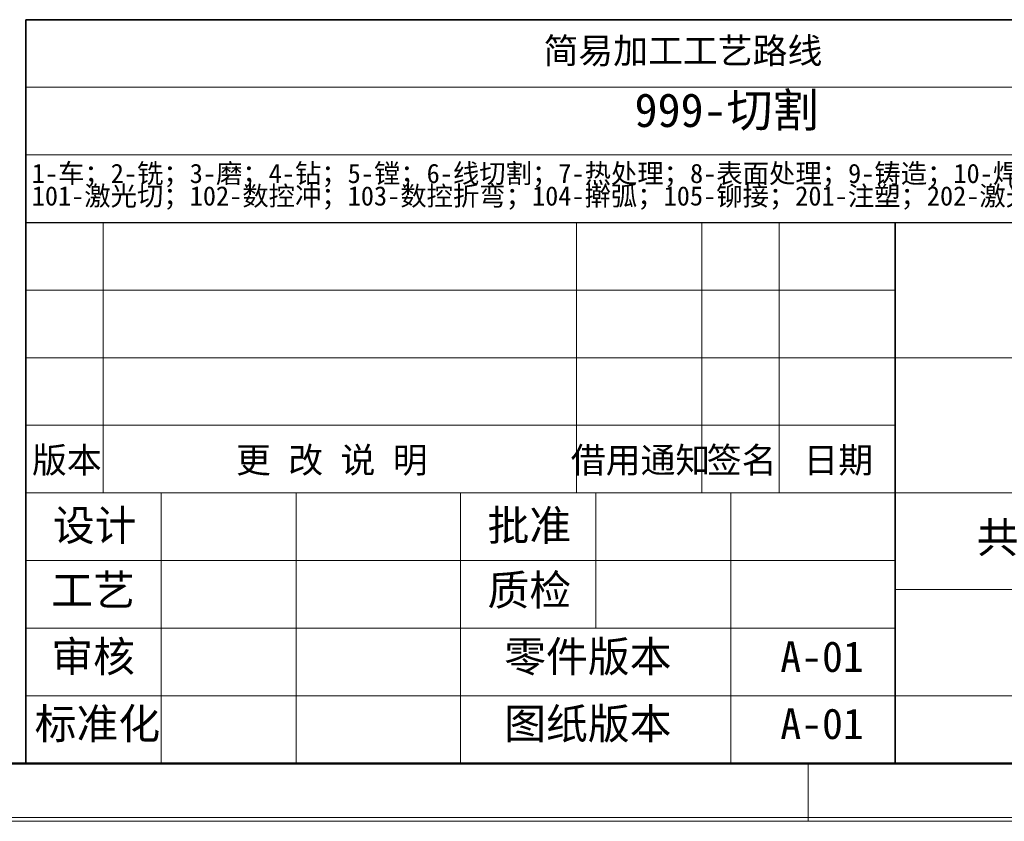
# Model space of a CAD drawing. Header units: millimetres. Extents: x -55 to 731, y 0 to 297.
# Tile 7 of 14: x 233 to 335, y 0 to 83. Entities that reach past the tile are written whole.
import ezdxf

# ---------------------------------------------------------------- set-up
doc = ezdxf.new("R2010")
doc.units = ezdxf.units.MM
doc.layers.add('文字层', color=7, linetype='Continuous', lineweight=25)
doc.layers.add('细线层', color=7, linetype='Continuous', lineweight=25)
doc.layers.add('标注层', color=150, linetype='Continuous')
doc.styles.add('SLDTEXTSTYLE0', font='仿宋_GB2312', dxfattribs={"bigfont": 'bigfont'})
doc.styles.add('SLDTEXTSTYLE1', font='仿宋_GB2312')
doc.styles.add('SLDTEXTSTYLE2', font='SIMSUN.TTC', dxfattribs={"bigfont": 'bigfont'})
doc.styles.add('SLDTEXTSTYLE3', font='HYSWLONGFANGSONG.TTF', dxfattribs={"bigfont": 'bigfont'})

# ---------------------------------------------------------------- blocks, each defined once
blk = doc.blocks.new('SW_NOTE_0')
at = {"color": 0, "linetype": 'Continuous', "lineweight": 0, "attachment_point": 2}
for s, insert, char_height, style in [('\\M+18BA4', (2.18, 4.09), 3.175, 'SLDTEXTSTYLE0'), ('张  \\M+191E6', (11.91, 4.09), 3.175, 'SLDTEXTSTYLE0'), ('1', (5.42, 4.09), 3.17, 'SLDTEXTSTYLE1'), ('1', (20.24, 4.09), 3.17, 'SLDTEXTSTYLE1'), ('张', (23.35, 4.09), 3.17, 'SLDTEXTSTYLE0')]:
    blk.add_mtext(s, dxfattribs=dict(at, insert=insert, char_height=char_height, style=style))
blk = doc.blocks.new('SW_NOTE_1')
at = {"color": 0, "linetype": 'Continuous', "lineweight": 0, "char_height": 2, "attachment_point": 1, "style": 'SLDTEXTSTYLE2'}
for s, insert in [('1-车\\M+181472-铣\\M+181473-\\M+19681\\M+181474-钻\\M+181475-镗\\M+181476-线\\M+190D8\\M+18A84\\M+181477-热处\\M+1979D\\M+181478-\\M+1955C\\M+196CA处\\M+1979D\\M+181479-铸\\M+191A2\\M+1814710-焊\\M+190DA\\M+1814711-\\M+195FA电', (0, 2.33)), ('101-\\M+18C83\\M+18CF5\\M+190D8\\M+18147102-\\M+19094\\M+18D54\\M+19974\\M+18147103-\\M+19094\\M+18D54\\M+190DC\\M+19C5E\\M+18147104-擀\\M+18CCA\\M+18147105-铆\\M+190DA\\M+18147201-\\M+1928D\\M+19159\\M+18147202-\\M+18C83\\M+18CF5\\M+191C5\\M+188F3\\M+18147203-挤\\M+18F6F\\M+191C5\\M+188F3\\M+18147 999-\\M+191B4\\M+1975D\\M+19286\\M+195B6\\M+19560\\M+18F71', (0, 0))]:
    blk.add_mtext(s, dxfattribs=dict(at, insert=insert))

msp = doc.modelspace()

# ---------------------------------------------------------------- linework, layer by layer
at = {"color": 7, "linetype": 'Continuous', "lineweight": 35}
for p, q in [((233.9959, 61.9894), (233.9959, 82.9894)), ((233.9959, 82.9894), (413.9959, 82.9894)), ((233.9959, 61.9894), (233.9959, 5.9894)), ((323.9959, 61.9894), (323.9959, 5.9894)), ((413.9959, 5.9894), (233.9959, 5.9894))]:
    msp.add_line(p, q, dxfattribs=at)
at = {"color": 7, "linetype": 'Continuous', "lineweight": 18}
for p, q in [((233.9959, 75.9894), (413.9959, 75.9894)), ((367.9959, 68.9894), (233.9959, 68.9894)), ((241.9959, 33.9894), (241.9959, 61.9894)), ((290.9959, 33.9894), (290.9959, 61.9894)), ((303.9959, 33.9894), (303.9959, 61.9894)), ((311.9959, 33.9894), (311.9959, 61.9894)), ((323.9959, 54.9894), (233.9959, 54.9894)), ((323.9959, 47.9894), (233.9959, 47.9894)), ((323.9959, 47.9894), (367.9959, 47.9894)), ((323.9959, 40.9894), (233.9959, 40.9894)), ((367.9959, 33.9894), (233.9959, 33.9894)), ((247.9959, 5.9894), (247.9959, 33.9894)), ((261.9959, 5.9894), (261.9959, 33.9894)), ((278.9959, 5.9894), (278.9959, 33.9894)), ((292.9959, 19.9894), (292.9959, 33.9894)), ((306.9959, 5.9894), (306.9959, 33.9894)), ((323.9959, 26.9894), (233.9959, 26.9894)), ((367.9959, 23.9894), (323.9959, 23.9894)), ((323.9959, 19.9894), (233.9959, 19.9894)), ((323.9959, 12.9894), (233.9959, 12.9894)), ((314.9959, 5.9894), (314.9959, -0.0106)), ((-0.0005, 0.3966), (419.993, 0.3966)), ((209.9959, -0.0106), (419.9959, -0.0106))]:
    msp.add_line(p, q, dxfattribs=at)
at = {"color": 7, "linetype": 'Continuous', "lineweight": 25}
msp.add_line((233.9959, 61.9894), (413.9959, 61.9894), dxfattribs=at)
at = {"color": 7, "linetype": 'Continuous', "lineweight": 50}
for p in [(23.9959, 5.9894), (233.9959, 5.9894)]:
    msp.add_line(p, (413.9959, 5.9894), dxfattribs=at)
at = {"layer": '细线层', "color": 7, "lineweight": 18}
msp.add_line((323.9959, 12.9894), (413.9959, 12.9894), dxfattribs=at)

# ---------------------------------------------------------------- block references
at = {"color": 7, "linetype": 'Continuous', "lineweight": 0}
for name, p in [('SW_NOTE_1', (234.6133, 65.7451)), ('SW_NOTE_0', (332.4181, 26.8798))]:
    msp.add_blockref(name, p, dxfattribs=at)

# ---------------------------------------------------------------- texts
at = {"color": 7, "linetype": 'Continuous', "lineweight": 0, "attachment_point": 2}
for s, insert, char_height, style in [('简\\M+188D5\\M+189C1\\M+18D48\\M+18D48艺\\M+19848线', (302.025, 81.1045), 2.645833, 'SLDTEXTSTYLE0'), ('\\M+18DDE\\M+197BF', (345.2504, 56.9595), 3.175, 'SLDTEXTSTYLE0'), ('\\M+194C5\\M+1967B', (238.2514, 38.7168), 2.645833, 'SLDTEXTSTYLE0'), ('\\M+18D58 \\M+189FC 说 \\M+196BE', (265.677, 38.7168), 2.645833, 'SLDTEXTSTYLE0'), ('\\M+18ED8\\M+19770\\M+192CA\\M+1926D', (297.6411, 38.7168), 2.645833, 'SLDTEXTSTYLE0'), ('签\\M+196BC', (308.1062, 38.7168), 2.64583, 'SLDTEXTSTYLE0'), ('\\M+193FA\\M+18AFA', (318.1062, 38.7168), 2.645833, 'SLDTEXTSTYLE0'), ('设计', (241.1282, 32.2181), 3.175, 'SLDTEXTSTYLE0'), ('\\M+194E1\\M+18F79', (286.1282, 32.2181), 3.175, 'SLDTEXTSTYLE0'), ('\\M+18D48艺', (240.9685, 25.5203), 3.175, 'SLDTEXTSTYLE0'), ('质检', (286.1282, 25.5203), 3.175, 'SLDTEXTSTYLE0'), ('审\\M+18A6A', (240.9685, 18.6344), 3.175, 'SLDTEXTSTYLE0'), ('\\M+197EB\\M+18C8F\\M+194C5\\M+1967B', (292.1854, 18.6344), 3.175, 'SLDTEXTSTYLE0'), ('A-01', (316.4287, 18.6344), 3.175, 'SLDTEXTSTYLE1'), ('标\\M+18F79\\M+189BB', (241.4127, 11.6837), 3.175, 'SLDTEXTSTYLE0'), ('图纸\\M+194C5\\M+1967B', (292.1854, 11.6837), 3.175, 'SLDTEXTSTYLE0'), ('A-01', (316.4287, 11.6837), 3.175, 'SLDTEXTSTYLE1')]:
    msp.add_mtext(s, dxfattribs=dict(at, insert=insert, char_height=char_height, style=style))
at = {"layer": '文字层', "color": 1, "insert": (297.0215, 75.3777), "char_height": 3.5, "attachment_point": 1, "style": 'SLDTEXTSTYLE0'}
msp.add_mtext('999-\\M+190D8\\M+18A84', dxfattribs=at)
at = {"layer": '标注层', "color": 1, "insert": (1.4141, 4.5931), "char_height": 2.5, "attachment_point": 1, "style": 'SLDTEXTSTYLE3'}
msp.add_mtext('6\\M+18141钣\\M+18BE0\\M+19357开图\\M+18B79简\\M+188D5\\M+18D48艺\\M+19848线仅\\M+198F4\\M+18E51\\M+18D6C\\M+181477\\M+18141满\\M+191ABROHS\\M+19776\\M+18B81\\M+18147', dxfattribs=at)

doc.saveas('drawing.dxf')
